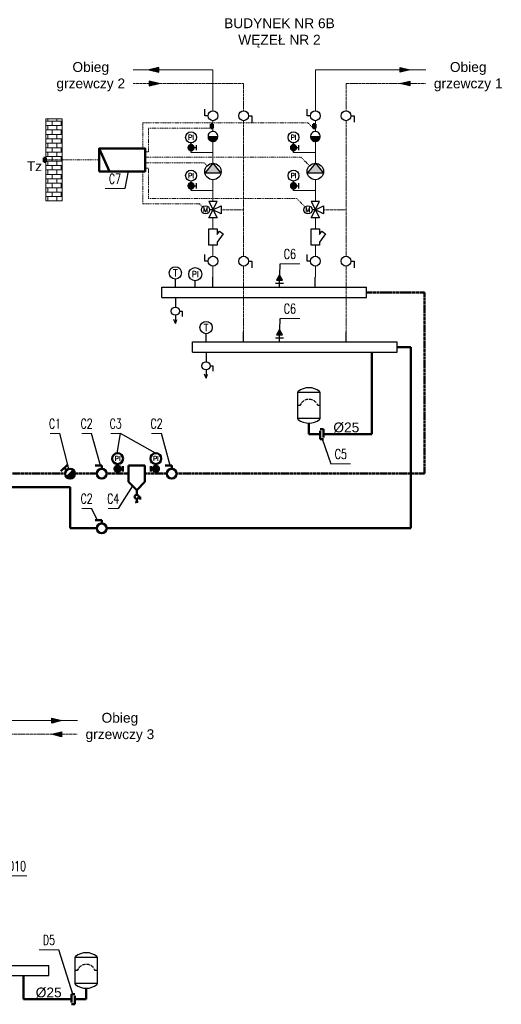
# Model space of a CAD drawing. Header units: centimetres. Extents: x -492 to 10898, y 46 to 4576.
# Tile 4 of 8: x 1263 to 2145, y 52 to 1853. Entities that reach past the tile are written whole.
import ezdxf
from ezdxf.enums import TextEntityAlignment as Align

# ---------------------------------------------------------------- set-up
doc = ezdxf.new("R2010")
doc.units = ezdxf.units.CM
doc.header["$LTSCALE"] = 3
doc.linetypes.add('DASHDOT', pattern=[1, 0.5, -0.25, 0, -0.25])
doc.linetypes.add('DASHED', pattern=[0.75, 0.5, -0.25])
for name, color, linetype, lineweight in [('2DH_DESC', 7, 'Continuous', 9), ('2DH_OBJ', 41, 'Continuous', 25), ('2DH_PLS', 252, 'Continuous', 25), ('2DH_PLS_bezp', 6, 'Continuous', 50), ('2DH_PLS_p', 170, 'DASHED', 50), ('2DH_PLS_sygn', 3, 'DASHDOT', 15), ('2DH_PLS_z', 240, 'Continuous', 50), ('_Opis', 7, 'Continuous', 5)]:
    doc.layers.add(name, color=color, linetype=linetype, lineweight=lineweight)
doc.styles.add('CP_ATTR', font='romans.shx')
doc.styles.get("Standard").update_dxf_attribs({"font": 'arial.ttf'})
doc.dimstyles.new('ISO-CP', dxfattribs={"dimtxt": 2.5, "dimasz": 2.5, "dimexe": 1.25, "dimexo": 0.625, "dimtad": 1, "dimtxsty": 'Standard', "dimcen": 2.5, "dimadec": 0, "dimazin": 0, "dimtfac": 1, "dimtmove": 0, "dimatfit": 3, "dimfxl": 1, "dimarcsym": 0})

# ---------------------------------------------------------------- blocks, each defined once
blk = doc.blocks.new('CPHS_873')
for p, q in [((0, 0.3), (0, 0.5)), ((0, 0.5), (0.4, 0.5))]:
    blk.add_line(p, q)
blk.add_circle((0, 0), 0.3)
at = {"linetype": 'ByBlock', "style": 'CP_ATTR', "flags": 9}
for tag, p in [('TEMPERATURE', (-0.091225, -0.018455)), ('CHARACTER', (-0.091225, -0.018386)), ('ORDER-NO', (-0.091225, -0.018646)), ('NAME', (-0.091225, -0.018268)), ('FLOW', (-0.091225, -0.018327)), ('NUMBER', (-0.091225, -0.018513)), ('PRODUCT-TYPE', (-0.091225, -0.018578)), ('OTHER', (-0.091035, -0.018268)), ('PN', (-0.091038, -0.018327)), ('PRODUCER', (-0.090947, -0.018327)), ('VOLTAGE', (-0.090856, -0.018517)), ('ARTICLE', (-0.09083, -0.018257)), ('WEIGHT', (-0.090799, -0.018389)), ('GROUP', (-0.090788, -0.018453)), ('POWER', (-0.090786, -0.018654)), ('DN', (-0.090641, -0.018588))]:
    blk.add_attdef(tag, text='', height=0.00005, dxfattribs=at).set_placement(p, align=Align.MIDDLE_LEFT)
blk = doc.blocks.new('CPHS_110')
for p, q in [((-0.5, 0.25), (0.5, -0.25)), ((0.5, 0.25), (-0.5, -0.25)), ((-0.5, -0.25), (-0.5, 0.25)), ((-0.25, -0.5), (0, 0)), ((0, 0), (0, 0.2)), ((0, 0), (0.25, -0.5)), ((0.5, -0.25), (0.5, 0.25)), ((0.25, -0.5), (-0.25, -0.5))]:
    blk.add_line(p, q)
blk.add_circle((0, 0.45), 0.25)
at = {"style": 'CP_ATTR', "flags": 12}
blk.add_attdef('M', text='', height=0.3, dxfattribs=at).set_placement((0, 0.45), align=Align.MIDDLE_CENTER)
at = {"linetype": 'ByBlock', "style": 'CP_ATTR', "flags": 9}
for tag, p in [('ARTICLE', (-0.01, -0.0102)), ('CHARACTER', (-0.01, -0.0103)), ('WEIGHT', (-0.01, -0.0104)), ('NAME', (-0.01, -0.01)), ('PRODUCER', (-0.01, -0.0101)), ('FLOW', (-0.01, -0.0105)), ('TEMPERATURE', (-0.00977, -0.0105)), ('GROUP', (-0.0097, -0.01)), ('VOLTAGE', (-0.00965, -0.0104)), ('DN', (-0.0094, -0.0103))]:
    blk.add_attdef(tag, text='', height=0.00005, dxfattribs=at).set_placement(p, align=Align.MIDDLE_LEFT)
for tag, p in [('PRODUCT-TYPE', (-0.009, -0.0101)), ('ORDER-NO', (-0.009, -0.0102)), ('NUMBER', (-0.009, -0.01)), ('POWER', (-0.009, -0.0104)), ('OTHER', (-0.009, -0.0105)), ('PN', (-0.009, -0.0103))]:
    blk.add_attdef(tag, text='', height=0.00005, dxfattribs=at).set_placement(p, align=Align.MIDDLE_RIGHT)
blk = doc.blocks.new('CPHS_030')
for p, q in [((0.5, 0), (-0.1, 0.489898)), ((-0.1, -0.489898), (-0.1, 0.489898)), ((0.5, 0), (-0.1, -0.489898))]:
    blk.add_line(p, q)
blk.add_circle((0, 0), 0.5)
blk.add_solid([(-0.1, -0.489898), (0.5, 0), (-0.1, 0.489898)])
at = {"linetype": 'ByBlock', "style": 'CP_ATTR', "flags": 9}
for tag, p in [('TEMPERATURE', (-0.091948, -0.018461)), ('CHARACTER', (-0.091948, -0.018392)), ('ORDER-NO', (-0.091948, -0.018653)), ('NAME', (-0.091948, -0.018275)), ('FLOW', (-0.091948, -0.018333)), ('NUMBER', (-0.091948, -0.01852)), ('PRODUCT-TYPE', (-0.091948, -0.018585)), ('OTHER', (-0.091758, -0.018275)), ('PN', (-0.091761, -0.018333)), ('PRODUCER', (-0.09167, -0.018333)), ('VOLTAGE', (-0.091579, -0.018523)), ('ARTICLE', (-0.091553, -0.018264)), ('WEIGHT', (-0.091522, -0.018395)), ('GROUP', (-0.091511, -0.01846)), ('POWER', (-0.09151, -0.018661)), ('DN', (-0.091365, -0.018594))]:
    blk.add_attdef(tag, text='', height=0.00005, dxfattribs=at).set_placement(p, align=Align.MIDDLE_LEFT)
blk = doc.blocks.new('CPHS_115')
blk.add_hatch(color=256).paths.add_polyline_path([(-0.039, 0.3), (-0.116, 0.28), (-0.184, 0.24), (-0.24, 0.184), (-0.28, 0.116), (-0.3, 0.039), (-0.3, -0.039), (-0.28, -0.116), (-0.24, -0.184), (-0.184, -0.24), (-0.116, -0.28), (-0.039, -0.3), (0, -0.3), (0, 0.3)])
blk.add_line((0, 0.3), (0, -0.3))
blk.add_lwpolyline([(-0.039, 0.3), (-0.116, 0.28), (-0.184, 0.24), (-0.24, 0.184), (-0.28, 0.116), (-0.3, 0.039), (-0.3, -0.039), (-0.28, -0.116), (-0.24, -0.184), (-0.184, -0.24), (-0.116, -0.28), (-0.039, -0.3), (0.039, -0.3), (0.116, -0.28), (0.184, -0.24), (0.24, -0.184), (0.28, -0.116), (0.3, -0.039), (0.3, 0.039), (0.28, 0.116), (0.24, 0.184), (0.184, 0.24), (0.116, 0.28), (0.039, 0.3)], close=True)
at = {"linetype": 'ByBlock', "style": 'CP_ATTR', "flags": 9}
for tag, p in [('NAME', (-0.092, -0.018)), ('GROUP', (-0.092, -0.018)), ('NUMBER', (-0.092, -0.019)), ('PRODUCER', (-0.092, -0.018)), ('ARTICLE', (-0.092, -0.018)), ('CHARACTER', (-0.092, -0.018)), ('PN', (-0.092, -0.018)), ('TEMPERATURE', (-0.092, -0.018)), ('FLOW', (-0.092, -0.018)), ('VOLTAGE', (-0.092, -0.019)), ('WEIGHT', (-0.092, -0.018)), ('OTHER', (-0.092, -0.018)), ('PRODUCT-TYPE', (-0.092, -0.019)), ('ORDER-NO', (-0.092, -0.019)), ('POWER', (-0.092, -0.019)), ('DN', (-0.091, -0.019))]:
    blk.add_attdef(tag, text='', height=0.00005, dxfattribs=at).set_placement(p, align=Align.MIDDLE_LEFT)
blk = doc.blocks.new('CPHS_055')
h = blk.add_hatch(color=256)
h.paths.add_polyline_path([(0.225, 0.367), (0.22, 0.4), (0.21, 0.432), (0.195, 0.463), (0.176, 0.491), (0.153, 0.515), (0.127, 0.536), (0.098, 0.553), (0.067, 0.566), (0.034, 0.573), (0, 0.576), (0, 0.124), (0.034, 0.127), (0.067, 0.134), (0.098, 0.147), (0.127, 0.164), (0.153, 0.185), (0.176, 0.209), (0.195, 0.237), (0.21, 0.268), (0.22, 0.3), (0.225, 0.333)])
h.paths.add_polyline_path([(0, 0.576), (-0.034, 0.573), (-0.067, 0.566), (-0.098, 0.553), (-0.127, 0.536), (-0.153, 0.515), (-0.176, 0.491), (-0.195, 0.463), (-0.21, 0.432), (-0.22, 0.4), (-0.225, 0.367), (-0.225, 0.333), (-0.22, 0.3), (-0.21, 0.268), (-0.195, 0.237), (-0.176, 0.209), (-0.153, 0.185), (-0.127, 0.164), (-0.098, 0.147), (-0.067, 0.134), (-0.034, 0.127), (0, 0.124)])
for p, q in [((0, 0), (0, 0.7)), ((0.225, 0.35), (0.375, 0.35)), ((0.375, 0.537), (0.375, 0.163))]:
    blk.add_line(p, q)
blk.add_lwpolyline([(0.225, 0.367), (0.22, 0.4), (0.21, 0.432), (0.195, 0.463), (0.176, 0.491), (0.153, 0.515), (0.127, 0.536), (0.098, 0.553), (0.067, 0.566), (0.034, 0.573), (0, 0.576), (-0.034, 0.573), (-0.067, 0.566), (-0.098, 0.553), (-0.127, 0.536), (-0.153, 0.515), (-0.176, 0.491), (-0.195, 0.463), (-0.21, 0.432), (-0.22, 0.4), (-0.225, 0.367), (-0.225, 0.333), (-0.22, 0.3), (-0.21, 0.268), (-0.195, 0.237), (-0.176, 0.209), (-0.153, 0.185), (-0.127, 0.164), (-0.098, 0.147), (-0.067, 0.134), (-0.034, 0.127), (0, 0.124), (0.034, 0.127), (0.067, 0.134), (0.098, 0.147), (0.127, 0.164), (0.153, 0.185), (0.176, 0.209), (0.195, 0.237), (0.21, 0.268), (0.22, 0.3), (0.225, 0.333)], close=True)
blk.add_circle((0, 1.1), 0.4)
at = {"style": 'CP_ATTR', "flags": 12}
blk.add_attdef('PI', text='', height=0.35, dxfattribs=at).set_placement((0, 1.1), align=Align.MIDDLE)
at = {"linetype": 'ByBlock', "style": 'CP_ATTR', "flags": 9}
for tag, p in [('NAME', (-0.092, -0.018)), ('GROUP', (-0.092, -0.018)), ('NUMBER', (-0.092, -0.019)), ('PRODUCER', (-0.092, -0.018)), ('ARTICLE', (-0.092, -0.018)), ('CHARACTER', (-0.092, -0.018)), ('PN', (-0.092, -0.018)), ('TEMPERATURE', (-0.092, -0.018)), ('FLOW', (-0.092, -0.018)), ('VOLTAGE', (-0.092, -0.019)), ('WEIGHT', (-0.092, -0.018)), ('OTHER', (-0.092, -0.018)), ('PRODUCT-TYPE', (-0.092, -0.019)), ('ORDER-NO', (-0.092, -0.019)), ('POWER', (-0.092, -0.019)), ('DN', (-0.091, -0.019))]:
    blk.add_attdef(tag, text='', height=0.00005, dxfattribs=at).set_placement(p, align=Align.MIDDLE_LEFT)
blk = doc.blocks.new('CPHS_046')
blk.add_line((0, 0), (0, 0.4))
blk.add_circle((0, 0.7), 0.3)
at = {"style": 'CP_ATTR', "flags": 12}
blk.add_attdef('T', text='', height=0.35, dxfattribs=at).set_placement((0, 0.7), align=Align.MIDDLE)
at = {"linetype": 'ByBlock', "style": 'CP_ATTR', "flags": 9}
for tag, p in [('TEMPERATURE', (-0.091948, -0.018461)), ('CHARACTER', (-0.091948, -0.018392)), ('ORDER-NO', (-0.091948, -0.018653)), ('NAME', (-0.091948, -0.018275)), ('FLOW', (-0.091948, -0.018333)), ('NUMBER', (-0.091948, -0.01852)), ('PRODUCT-TYPE', (-0.091948, -0.018585)), ('OTHER', (-0.091758, -0.018275)), ('PN', (-0.091761, -0.018333)), ('PRODUCER', (-0.09167, -0.018333)), ('VOLTAGE', (-0.091579, -0.018523)), ('ARTICLE', (-0.091553, -0.018264)), ('WEIGHT', (-0.091522, -0.018395)), ('GROUP', (-0.091511, -0.01846)), ('POWER', (-0.09151, -0.018661)), ('DN', (-0.091365, -0.018594))]:
    blk.add_attdef(tag, text='', height=0.00005, dxfattribs=at).set_placement(p, align=Align.MIDDLE_LEFT)
blk = doc.blocks.new('CPHS_N19')
for p, q in [((0, 0), (0, -0.7)), ((0, -1.3), (0, -1.9)), ((0.3, -1), (0.5, -1)), ((0.5, -1), (0.5, -1.4)), ((0, -1.9), (-0.11454, -1.614155)), ((0, -1.9), (0.11454, -1.614155))]:
    blk.add_line(p, q)
blk.add_circle((0, -1), 0.3)
at = {"style": 'CP_ATTR', "flags": 9}
for tag, p in [('TEMPERATURE', (-0.0019, 0.0013)), ('CHARACTER', (-0.0019, 0.0014)), ('ORDER-NO', (-0.0019, 0.001)), ('NAME', (-0.0019, 0.0016)), ('FLOW', (-0.0019, 0.0015)), ('NUMBER', (-0.0019, 0.0012)), ('PRODUCT-TYPE', (-0.0019, 0.0011)), ('OTHER', (-0.0016, 0.0016)), ('PN', (-0.0016, 0.0015))]:
    blk.add_attdef(tag, p, '', height=0.00005, dxfattribs=at)
for tag, p in [('PRODUCER', (-0.001, 0.0015)), ('VOLTAGE', (-0.001, 0.0012)), ('ARTICLE', (-0.001, 0.0016)), ('WEIGHT', (-0.001, 0.0014)), ('POWER', (-0.001, 0.001)), ('GROUP', (-0.001, 0.0013)), ('DN', (-0.001, 0.0011))]:
    blk.add_attdef(tag, text='', height=0.00005, dxfattribs=at).set_placement(p, align=Align.RIGHT)
blk = doc.blocks.new('CPHS_190')
for p, q in [((-0.5, -0.25), (-0.5, 0.25)), ((-0.5, 0.25), (0.5, 0.25)), ((0.5, 0.25), (0.5, -0.25)), ((-0.304574, -0.25), (-0.5, -0.25)), ((0.195406, -0.620581), (-0.304574, -0.25)), ((0.15, -0.25), (0.356586, -0.40312)), ((0.5, -0.25), (0.15, -0.25)), ((0.356586, -0.40312), (0.195406, -0.620581))]:
    blk.add_line(p, q)
at = {"linetype": 'ByBlock', "style": 'CP_ATTR', "flags": 9}
for tag, p in [('TEMPERATURE', (-0.091948, -0.018461)), ('CHARACTER', (-0.091948, -0.018392)), ('ORDER-NO', (-0.091948, -0.018653)), ('NAME', (-0.091948, -0.018275)), ('FLOW', (-0.091948, -0.018333)), ('NUMBER', (-0.091948, -0.01852)), ('PRODUCT-TYPE', (-0.091948, -0.018585)), ('OTHER', (-0.091758, -0.018275)), ('PN', (-0.091761, -0.018333)), ('PRODUCER', (-0.09167, -0.018333)), ('VOLTAGE', (-0.091579, -0.018523)), ('ARTICLE', (-0.091553, -0.018264)), ('WEIGHT', (-0.091522, -0.018395)), ('GROUP', (-0.091511, -0.01846)), ('POWER', (-0.09151, -0.018661)), ('DN', (-0.091365, -0.018594))]:
    blk.add_attdef(tag, text='', height=0.00005, dxfattribs=at).set_placement(p, align=Align.MIDDLE_LEFT)
blk = doc.blocks.new('Cphs_dis_01')
blk.add_line((0, 0), (0, 100))
blk = doc.blocks.new('CPHS_DS_01_5920pxr')
for p, q in [((0, 0), (0, 5)), ((0, 5), (100, 5)), ((100, 0), (100, 5)), ((0, 0), (100, 0))]:
    blk.add_line(p, q)
at = {"xscale": 0.125, "yscale": 0.05}
for p in [(25, 5), (75, 5)]:
    blk.add_blockref('Cphs_dis_01', p, dxfattribs=at)
at = {"linetype": 'ByBlock', "style": 'CP_ATTR', "flags": 9}
for tag in ['NAME', 'GROUP', 'PRODUCER', 'ARTICLE', 'CHARACTER', 'DN', 'TEMPERATURE', 'FLOW', 'VOLTAGE', 'WEIGHT']:
    blk.add_attdef(tag, text='', height=0.00005, dxfattribs=at).set_placement((0, 0), align=Align.MIDDLE_LEFT)
for tag in ['NUMBER', 'PRODUCT-TYPE', 'ORDER-NO', 'PN', 'POWER', 'OTHER']:
    blk.add_attdef(tag, text='', height=0.00005, dxfattribs=at).set_placement((0, 0), align=Align.MIDDLE_RIGHT)
blk = doc.blocks.new('CPHS_186')
blk.add_hatch(color=256).paths.add_polyline_path([(0.3, 0), (-0.3, 0.15), (-0.3, -0.15)])
for p, q in [((-0.3, 0.15), (0.3, 0)), ((-0.3, -0.15), (-0.3, 0.15)), ((0.3, 0), (-0.3, -0.15))]:
    blk.add_line(p, q)
at = {"linetype": 'ByBlock', "style": 'CP_ATTR', "flags": 9}
for tag, height, p in [('VAL', 0.025, (-0.093997, 0.034416)), ('TEMPERATURE', 0.00005, (-0.091948, -0.018461)), ('CHARACTER', 0.00005, (-0.091948, -0.018392)), ('ORDER-NO', 0.00005, (-0.091948, -0.018653)), ('NAME', 0.00005, (-0.091948, -0.018275)), ('FLOW', 0.00005, (-0.091948, -0.018333)), ('NUMBER', 0.00005, (-0.091948, -0.01852)), ('PRODUCT-TYPE', 0.00005, (-0.091948, -0.018585)), ('OTHER', 0.00005, (-0.091758, -0.018275)), ('PN', 0.00005, (-0.091761, -0.018333)), ('PRODUCER', 0.00005, (-0.09167, -0.018333)), ('VOLTAGE', 0.00005, (-0.091579, -0.018523)), ('ARTICLE', 0.00005, (-0.091553, -0.018264)), ('WEIGHT', 0.00005, (-0.091522, -0.018395)), ('GROUP', 0.00005, (-0.091511, -0.01846)), ('POWER', 0.00005, (-0.09151, -0.018661)), ('DN', 0.00005, (-0.091365, -0.018594))]:
    blk.add_attdef(tag, text='', height=height, dxfattribs=at).set_placement(p, align=Align.MIDDLE_LEFT)
blk = doc.blocks.new('CPHS_121')
for p, q in [((0, 0.6), (-0.15, 0.35)), ((0.15, 0.35), (0, 0.6)), ((-0.2, 0.2), (0.2, 0.2)), ((-0.15, 0.35), (0.15, 0.35)), ((0, 0), (0, 0.35))]:
    blk.add_line(p, q)
blk.add_solid([(-0.15, 0.35), (0, 0.6), (0.15, 0.35)])
at = {"linetype": 'ByBlock', "style": 'CP_ATTR', "flags": 9}
for tag, p in [('TEMPERATURE', (-0.091948, -0.018461)), ('CHARACTER', (-0.091948, -0.018392)), ('ORDER-NO', (-0.091948, -0.018653)), ('NAME', (-0.091948, -0.018275)), ('FLOW', (-0.091948, -0.018333)), ('NUMBER', (-0.091948, -0.01852)), ('PRODUCT-TYPE', (-0.091948, -0.018585)), ('OTHER', (-0.091758, -0.018275)), ('PN', (-0.091761, -0.018333)), ('PRODUCER', (-0.09167, -0.018333)), ('VOLTAGE', (-0.091579, -0.018523)), ('ARTICLE', (-0.091553, -0.018264)), ('WEIGHT', (-0.091522, -0.018395)), ('GROUP', (-0.091511, -0.01846)), ('POWER', (-0.09151, -0.018661)), ('DN', (-0.091365, -0.018594))]:
    blk.add_attdef(tag, text='', height=0.00005, dxfattribs=at).set_placement(p, align=Align.MIDDLE_LEFT)
blk = doc.blocks.new('CPHS_DSD04L_NUM_5ytscwx')
blk.add_line((-1, 0), (1, 0))
at = {"linetype": 'ByBlock', "style": 'CP_ATTR', "width": 0.7, "flags": 12}
for tag, p in [('NUMBER', (0, 1)), ('DESCRIPTION1', (0, -0.8)), ('DESCRIPTION2', (0, -2.4))]:
    blk.add_attdef(tag, text='', height=1, dxfattribs=at).set_placement(p, align=Align.MIDDLE)
at = {"linetype": 'ByBlock', "style": 'CP_ATTR', "flags": 9}
blk.add_attdef('VAL', text='', height=0.0002, dxfattribs=at).set_placement((-0.07, -0.07), align=Align.MIDDLE_LEFT)
blk = doc.blocks.new('CPHS_DS_01_as5v9x')
for p, q in [((0, 0), (0, 5)), ((0, 5), (150, 5)), ((150, 0), (150, 5)), ((0, 0), (150, 0))]:
    blk.add_line(p, q)
at = {"xscale": 0.125, "yscale": 0.05}
for p in [(25, 5), (75, 5), (125, 5)]:
    blk.add_blockref('Cphs_dis_01', p, dxfattribs=at)
at = {"linetype": 'ByBlock', "style": 'CP_ATTR', "flags": 9}
for tag in ['NAME', 'GROUP', 'PRODUCER', 'ARTICLE', 'CHARACTER', 'DN', 'TEMPERATURE', 'FLOW', 'VOLTAGE', 'WEIGHT']:
    blk.add_attdef(tag, text='', height=0.00005, dxfattribs=at).set_placement((0, 0), align=Align.MIDDLE_LEFT)
for tag in ['NUMBER', 'PRODUCT-TYPE', 'ORDER-NO', 'PN', 'POWER', 'OTHER']:
    blk.add_attdef(tag, text='', height=0.00005, dxfattribs=at).set_placement((0, 0), align=Align.MIDDLE_RIGHT)
blk = doc.blocks.new('CPHS_136')
for p, q in [((-0.8, 0.323016), (-0.8, 2.276984)), ((0.8, 2.25), (-0.8, 2.25)), ((0.8, 2.276984), (0.8, 0.323016)), ((-0.65, 1.3), (-0.8, 1.3)), ((0.8, 1.3), (0.65, 1.3)), ((0.8, 0.35), (-0.8, 0.35))]:
    blk.add_line(p, q)
for centre, radius, start, end in [((-0.75, 2.276984), 0.05, 130.005201, 180), ((0, 1.383333), 1.216667, 49.994799, 130.005201), ((0.75, 2.276984), 0.05, 0, 49.994799), ((0, 1.05), 0.696419, 145.17035, 158.962489), ((0, 1.05), 0.696419, 119.955375, 140.069773), ((0, 1.05), 0.696419, 93.316771, 114.692805), ((0, 1.05), 0.696419, 65.515136, 87.70212), ((0, 1.05), 0.696419, 38.3712, 59.978917), ((0, 1.05), 0.696419, 21.037511, 32.769187), ((-0.75, 0.323016), 0.05, 180, 229.994799), ((0, 1.216667), 1.216667, 229.994799, 310.005201), ((0.75, 0.323016), 0.05, 310.005201, 0)]:
    blk.add_arc(centre, radius, start, end)
at = {"linetype": 'ByBlock', "style": 'CP_ATTR', "flags": 9}
for tag, p in [('TEMPERATURE', (-0.091948, -0.018461)), ('CHARACTER', (-0.091948, -0.018392)), ('ORDER-NO', (-0.091948, -0.018653)), ('NAME', (-0.091948, -0.018275)), ('FLOW', (-0.091948, -0.018333)), ('NUMBER', (-0.091948, -0.01852)), ('PRODUCT-TYPE', (-0.091948, -0.018585)), ('OTHER', (-0.091758, -0.018275)), ('PN', (-0.091761, -0.018333)), ('PRODUCER', (-0.09167, -0.018333)), ('VOLTAGE', (-0.091579, -0.018523)), ('ARTICLE', (-0.091553, -0.018264)), ('WEIGHT', (-0.091522, -0.018395)), ('GROUP', (-0.091511, -0.01846)), ('POWER', (-0.09151, -0.018661)), ('DN', (-0.091365, -0.018594))]:
    blk.add_attdef(tag, text='', height=0.00005, dxfattribs=at).set_placement(p, align=Align.MIDDLE_LEFT)
blk = doc.blocks.new('CPHS_DSD04L_NUM_569au3r')
blk.add_line((-0.5, 0), (0.5, 0))
at = {"linetype": 'ByBlock', "style": 'CP_ATTR', "width": 0.7, "flags": 12}
for tag, p in [('NUMBER', (0, 1)), ('DESCRIPTION1', (0, -0.8)), ('DESCRIPTION2', (0, -2.4))]:
    blk.add_attdef(tag, text='', height=1, dxfattribs=at).set_placement(p, align=Align.MIDDLE)
at = {"linetype": 'ByBlock', "style": 'CP_ATTR', "flags": 9}
blk.add_attdef('VAL', text='', height=0.0002, dxfattribs=at).set_placement((-0.04, -0.07), align=Align.MIDDLE_LEFT)
blk = doc.blocks.new('CPHS_048')
blk.add_line((0, 0), (0, 0.4))
blk.add_circle((0, 0.8), 0.4)
at = {"style": 'CP_ATTR', "flags": 12}
blk.add_attdef('PI', text='', height=0.35, dxfattribs=at).set_placement((0, 0.8), align=Align.MIDDLE)
at = {"linetype": 'ByBlock', "style": 'CP_ATTR', "flags": 9}
for tag, p in [('TEMPERATURE', (-0.091948, -0.018461)), ('CHARACTER', (-0.091948, -0.018392)), ('ORDER-NO', (-0.091948, -0.018653)), ('NAME', (-0.091948, -0.018275)), ('FLOW', (-0.091948, -0.018333)), ('NUMBER', (-0.091948, -0.01852)), ('PRODUCT-TYPE', (-0.091948, -0.018585)), ('OTHER', (-0.091758, -0.018275)), ('PN', (-0.091761, -0.018333)), ('PRODUCER', (-0.09167, -0.018333)), ('VOLTAGE', (-0.091579, -0.018523)), ('ARTICLE', (-0.091553, -0.018264)), ('WEIGHT', (-0.091522, -0.018395)), ('GROUP', (-0.091511, -0.01846)), ('POWER', (-0.09151, -0.018661)), ('DN', (-0.091365, -0.018594))]:
    blk.add_attdef(tag, text='', height=0.00005, dxfattribs=at).set_placement(p, align=Align.MIDDLE_LEFT)

msp = doc.modelspace()

# ---------------------------------------------------------------- hatches: boundary and pattern name
at = {"lineweight": 50}
h = msp.add_hatch(color=256, dxfattribs=at)
h.dxf.hatch_style = 1
h.paths.add_polyline_path([(1349.1, 1016.6), (1361.8, 1029.3, -1)])
h = msp.add_hatch(color=256, dxfattribs=at)
h.paths.add_polyline_path([(1448.1, 1032.1), (1447.9, 1032.9), (1447.7, 1033.7), (1447.3, 1034.5), (1446.8, 1035.2), (1446.3, 1035.8), (1445.6, 1036.3), (1444.9, 1036.7), (1444.1, 1037.1), (1443.3, 1037.2), (1442.4, 1037.3), (1442.4, 1026), (1443.3, 1026.1), (1444.1, 1026.3), (1444.9, 1026.6), (1445.6, 1027), (1446.3, 1027.5), (1446.8, 1028.1), (1447.3, 1028.8), (1447.7, 1029.6), (1447.9, 1030.4), (1448.1, 1031.2)])
h.paths.add_polyline_path([(1442.4, 1037.3), (1441.6, 1037.2), (1440.8, 1037.1), (1440, 1036.7), (1439.3, 1036.3), (1438.6, 1035.8), (1438, 1035.2), (1437.5, 1034.5), (1437.2, 1033.7), (1436.9, 1032.9), (1436.8, 1032.1), (1436.8, 1031.2), (1436.9, 1030.4), (1437.2, 1029.6), (1437.5, 1028.8), (1438, 1028.1), (1438.6, 1027.5), (1439.3, 1027), (1440, 1026.6), (1440.8, 1026.3), (1441.6, 1026.1), (1442.4, 1026)])
h = msp.add_hatch(color=256, dxfattribs=at)
h.paths.add_polyline_path([(1506.8, 1032.1), (1506.9, 1032.9), (1507.2, 1033.7), (1507.5, 1034.5), (1508, 1035.2), (1508.6, 1035.8), (1509.3, 1036.3), (1510, 1036.7), (1510.8, 1037.1), (1511.6, 1037.2), (1512.4, 1037.3), (1512.4, 1026), (1511.6, 1026.1), (1510.8, 1026.3), (1510, 1026.6), (1509.3, 1027), (1508.6, 1027.5), (1508, 1028.1), (1507.5, 1028.8), (1507.2, 1029.6), (1506.9, 1030.4), (1506.8, 1031.2)])
h.paths.add_polyline_path([(1512.4, 1037.3), (1513.3, 1037.2), (1514.1, 1037.1), (1514.9, 1036.7), (1515.6, 1036.3), (1516.3, 1035.8), (1516.8, 1035.2), (1517.3, 1034.5), (1517.7, 1033.7), (1517.9, 1032.9), (1518.1, 1032.1), (1518.1, 1031.2), (1517.9, 1030.4), (1517.7, 1029.6), (1517.3, 1028.8), (1516.8, 1028.1), (1516.3, 1027.5), (1515.6, 1027), (1514.9, 1026.6), (1514.1, 1026.3), (1513.3, 1026.1), (1512.4, 1026)])
at = {"layer": '_Opis', "lineweight": 5}
h = msp.add_hatch(dxfattribs=at)
h.set_pattern_fill('AR-B816', color=256, scale=0.04)
h.set_pattern_definition([(0, (-41674.2506, -925.003), (0, 8.128), []), (90, (-41674.2506, -925.003), (-8.128, 8.128), [8.128, -8.128])])
h.paths.add_polyline_path([(1311.2, 1521.8), (1341.2, 1521.8), (1341.2, 1671.8), (1311.2, 1671.8)])

# ---------------------------------------------------------------- linework, layer by layer
at = {"lineweight": 50}
for p, q in [((1613.1, 1654.8), (1613.1, 1662.3)), ((1616.9, 1662.3), (1613.1, 1662.3)), ((1616.9, 1654.8), (1616.9, 1662.3)), ((1800.6, 1654.8), (1800.6, 1662.3)), ((1804.4, 1662.3), (1800.6, 1662.3)), ((1804.4, 1654.8), (1804.4, 1662.3)), ((1616.9, 1654.8), (1613.1, 1654.8)), ((1804.4, 1654.8), (1800.6, 1654.8)), ((1427.4, 1575.8), (1408.7, 1617.8)), ((1307.5, 1593.1), (1307.5, 1600.6)), ((1311.2, 1600.6), (1307.5, 1600.6)), ((1311.2, 1593.1), (1307.5, 1593.1)), ((1311.2, 1593.1), (1311.2, 1600.6)), ((1819.5, 1104.4), (1813.3, 1104.4)), ((1813.3, 1101.3), (1813.3, 1085.7)), ((1819.5, 1088.8), (1819.5, 1104.4)), ((1813.3, 1085.7), (1819.5, 1085.7)), ((1338.5, 1027.2), (1351.2, 1039.9)), ((1349.1, 1029.3), (1344.8, 1033.5)), ((1349.1, 1016.6), (1361.8, 1029.3)), ((1413.4, 1037.9), (1401.4, 1037.9)), ((1413.4, 1031.9), (1413.4, 1037.9)), ((1442.4, 1022.9), (1442.4, 1040.4)), ((1448.1, 1031.7), (1451.8, 1031.7)), ((1451.8, 1036.4), (1451.8, 1027)), ((1462.4, 1037.9), (1462.4, 1007.9)), ((1462.4, 1037.9), (1492.4, 1037.9)), ((1492.4, 1007.9), (1492.4, 1037.9)), ((1503.1, 1036.4), (1503.1, 1027)), ((1506.8, 1031.7), (1503.1, 1031.7)), ((1512.4, 1022.9), (1512.4, 1040.4)), ((1541.4, 1037.9), (1529.4, 1037.9)), ((1541.4, 1031.9), (1541.4, 1037.9)), ((1462.4, 1007.9), (1477.4, 992.9)), ((1492.4, 1007.9), (1477.4, 992.9)), ((1477.4, 992.9), (1477.4, 984.2)), ((1477.4, 969.2), (1476, 972.7)), ((1477.4, 976.7), (1477.4, 969.2)), ((1477.4, 969.2), (1478.9, 972.7)), ((1481.2, 980.4), (1483.7, 980.4)), ((1483.7, 980.4), (1483.7, 975.4)), ((1413.4, 937.9), (1401.4, 937.9)), ((1413.4, 931.9), (1413.4, 937.9)), ((1357.9, 55.2), (1357.9, 70.8)), ((1357.9, 70.8), (1364.1, 70.8)), ((1364.1, 67.7), (1364.1, 52)), ((1364.1, 52), (1357.9, 52))]:
    msp.add_line(p, q, dxfattribs=at)
for points in [[(1408.7, 1575.8), (1492.7, 1575.8), (1492.7, 1617.8), (1408.7, 1617.8)], [(1448.1, 1032.1), (1447.9, 1032.9), (1447.7, 1033.7), (1447.3, 1034.5), (1446.8, 1035.2), (1446.3, 1035.8), (1445.6, 1036.3), (1444.9, 1036.7), (1444.1, 1037.1), (1443.3, 1037.2), (1442.4, 1037.3), (1441.6, 1037.2), (1440.8, 1037.1), (1440, 1036.7), (1439.3, 1036.3), (1438.6, 1035.8), (1438, 1035.2), (1437.5, 1034.5), (1437.2, 1033.7), (1436.9, 1032.9), (1436.8, 1032.1), (1436.8, 1031.2), (1436.9, 1030.4), (1437.2, 1029.6), (1437.5, 1028.8), (1438, 1028.1), (1438.6, 1027.5), (1439.3, 1027), (1440, 1026.6), (1440.8, 1026.3), (1441.6, 1026.1), (1442.4, 1026), (1443.3, 1026.1), (1444.1, 1026.3), (1444.9, 1026.6), (1445.6, 1027), (1446.3, 1027.5), (1446.8, 1028.1), (1447.3, 1028.8), (1447.7, 1029.6), (1447.9, 1030.4), (1448.1, 1031.2)], [(1506.8, 1032.1), (1506.9, 1032.9), (1507.2, 1033.7), (1507.5, 1034.5), (1508, 1035.2), (1508.6, 1035.8), (1509.3, 1036.3), (1510, 1036.7), (1510.8, 1037.1), (1511.6, 1037.2), (1512.4, 1037.3), (1513.3, 1037.2), (1514.1, 1037.1), (1514.9, 1036.7), (1515.6, 1036.3), (1516.3, 1035.8), (1516.8, 1035.2), (1517.3, 1034.5), (1517.7, 1033.7), (1517.9, 1032.9), (1518.1, 1032.1), (1518.1, 1031.2), (1517.9, 1030.4), (1517.7, 1029.6), (1517.3, 1028.8), (1516.8, 1028.1), (1516.3, 1027.5), (1515.6, 1027), (1514.9, 1026.6), (1514.1, 1026.3), (1513.3, 1026.1), (1512.4, 1026), (1511.6, 1026.1), (1510.8, 1026.3), (1510, 1026.6), (1509.3, 1027), (1508.6, 1027.5), (1508, 1028.1), (1507.5, 1028.8), (1507.2, 1029.6), (1506.9, 1030.4), (1506.8, 1031.2)]]:
    msp.add_lwpolyline(points, close=True, dxfattribs=at)
for centre, radius in [((1442.4, 1050.4), 10), ((1512.4, 1050.4), 10), ((1355.4, 1022.9), 9), ((1413.4, 1022.9), 9), ((1541.4, 1022.9), 9), ((1477.4, 980.4), 3.75), ((1413.4, 922.9), 9)]:
    msp.add_circle(centre, radius, dxfattribs=at)
at = {"layer": '2DH_OBJ', "lineweight": 5}
for p, q in [((1576.9, 1610.6), (1616.9, 1610.6)), ((1764.4, 1610.6), (1804.4, 1610.6)), ((1576.9, 1540.6), (1616.9, 1540.6)), ((1764.4, 1540.6), (1804.4, 1540.6))]:
    msp.add_line(p, q, dxfattribs=at)
at = {"layer": '2DH_PLS_bezp', "lineweight": 50}
for p, q in [((1907.5, 1095.1), (1907.5, 1245.1)), ((1792.5, 1095.1), (1792.5, 1115.1)), ((1813.3, 1095.1), (1792.5, 1095.1)), ((1907.5, 1095.1), (1819.5, 1095.1)), ((1269.9, 61.4), (1269.9, 104.5)), ((1384.9, 61.4), (1384.9, 81.4)), ((1269.9, 61.4), (1357.9, 61.4)), ((1364.1, 61.4), (1384.9, 61.4))]:
    msp.add_line(p, q, dxfattribs=at)
at = {"layer": '2DH_PLS_p', "lineweight": 5}
for p, q in [((1471, 1736.6), (1673.1, 1736.6)), ((1673.1, 1736.6), (1673.1, 1686.6)), ((1860.6, 1736.6), (1860.6, 1686.6)), ((1860.6, 1736.6), (2006.5, 1736.6)), ((1673.1, 1668.6), (1673.1, 1420.6)), ((1860.6, 1668.6), (1860.6, 1420.6)), ((1631.9, 1505.6), (1673.1, 1505.6)), ((1819.4, 1505.6), (1860.6, 1505.6)), ((1673.1, 1402.6), (1673.1, 1282.6)), ((1860.6, 1402.6), (1860.6, 1282.6)), ((1223, 546), (1368.9, 546))]:
    msp.add_line(p, q, dxfattribs=at)
at = {"layer": '2DH_PLS_p', "lineweight": 50}
for p, q in [((1898.1, 1354.4), (2004.4, 1354.4)), ((2004.4, 1354.4), (2004.4, 1022.9)), ((1166.6, 1022.9), (1346.4, 1022.9)), ((1364.4, 1022.9), (1404.4, 1022.9)), ((1462.4, 1022.9), (1422.4, 1022.9)), ((1492.4, 1022.9), (1532.4, 1022.9)), ((1550.4, 1022.9), (2004.4, 1022.9))]:
    msp.add_line(p, q, dxfattribs=at)
at = {"layer": '2DH_PLS_sygn', "lineweight": 5}
for p, q in [((1488.7, 1664.8), (1790.6, 1664.8)), ((1488.7, 1617.8), (1488.7, 1664.8)), ((1790.6, 1664.8), (1800.6, 1654.8)), ((1498.7, 1654.8), (1613.1, 1654.8)), ((1498.7, 1611.8), (1498.7, 1654.8)), ((1492.7, 1611.8), (1498.7, 1611.8)), ((1311.2, 1596.8), (1408.7, 1596.8)), ((1492.7, 1601.8), (1778.1, 1601.8)), ((1492.7, 1591.8), (1600.6, 1591.8)), ((1600.6, 1591.8), (1606.3, 1586.2)), ((1778.1, 1601.8), (1793.8, 1586.2)), ((1488.7, 1516.5), (1488.7, 1575.8)), ((1492.7, 1581.8), (1498.7, 1581.8)), ((1498.7, 1526.5), (1498.7, 1581.8)), ((1488.7, 1516.5), (1592.4, 1516.5)), ((1498.7, 1526.5), (1769.9, 1526.5)), ((1592.4, 1516.5), (1598.1, 1510.9)), ((1769.9, 1526.5), (1785.6, 1510.9))]:
    msp.add_line(p, q, dxfattribs=at)
at = {"layer": '2DH_PLS_z', "lineweight": 5}
for p, q in [((1471, 1761.6), (1616.9, 1761.6)), ((1616.9, 1686.6), (1616.9, 1761.6)), ((1804.4, 1686.6), (1804.4, 1761.6)), ((1804.4, 1761.6), (2006.5, 1761.6)), ((1616.9, 1648.6), (1616.9, 1668.6)), ((1804.4, 1648.6), (1804.4, 1668.6)), ((1616.9, 1590.6), (1616.9, 1630.6)), ((1804.4, 1590.6), (1804.4, 1630.6)), ((1616.9, 1520.6), (1616.9, 1560.6)), ((1804.4, 1520.6), (1804.4, 1560.6)), ((1616.9, 1490.6), (1616.9, 1470.6)), ((1804.4, 1490.6), (1804.4, 1470.6)), ((1616.9, 1420.6), (1616.9, 1440.6)), ((1804.4, 1420.6), (1804.4, 1440.6)), ((1616.9, 1382.6), (1616.9, 1402.6)), ((1804.4, 1382.6), (1804.4, 1402.6)), ((1166.8, 571), (1368.9, 571))]:
    msp.add_line(p, q, dxfattribs=at)
at = {"layer": '2DH_PLS_z', "lineweight": 50}
for p, q in [((1954.4, 1254.4), (1979.4, 1254.4)), ((1979.4, 1254.4), (1979.4, 922.9)), ((1166.6, 997.9), (1355.4, 997.9)), ((1355.4, 997.9), (1355.4, 922.9)), ((1355.4, 922.9), (1404.4, 922.9)), ((1422.4, 922.9), (1979.4, 922.9))]:
    msp.add_line(p, q, dxfattribs=at)
at = {"layer": '_Opis', "lineweight": 5}
msp.add_lwpolyline([(1311.2, 1671.8), (1311.2, 1521.8), (1341.2, 1521.8), (1341.2, 1671.8)], close=True, dxfattribs=at)

# ---------------------------------------------------------------- block references
at = {"layer": '2DH_DESC', "lineweight": 5, "xscale": 18, "yscale": 18, "zscale": 18}
for name, p, values in [('CPHS_DSD04L_NUM_5ytscwx', (1437.5, 1544.3), {'NUMBER': 'C7'}), ('CPHS_DSD04L_NUM_5ytscwx', (1757.7, 1406.7), {'NUMBER': 'C6'}), ('CPHS_DSD04L_NUM_5ytscwx', (1757.7, 1306.7), {'NUMBER': 'C6'}), ('CPHS_DSD04L_NUM_569au3r', (1327.7, 1096.4), {'NUMBER': 'C1'}), ('CPHS_DSD04L_NUM_569au3r', (1385.7, 1096.4), {'NUMBER': 'C2'}), ('CPHS_DSD04L_NUM_569au3r', (1438.8, 1096.4), {'NUMBER': 'C3'}), ('CPHS_DSD04L_NUM_569au3r', (1438.8, 1096.4), {'NUMBER': 'C3'}), ('CPHS_DSD04L_NUM_569au3r', (1513.7, 1096.4), {'NUMBER': 'C2'}), ('CPHS_DSD04L_NUM_569au3r', (1385.7, 959.2), {'NUMBER': 'C2'}), ('CPHS_DSD04L_NUM_569au3r', (1434.4, 959.2), {'NUMBER': 'C4'}), ('CPHS_DSD04L_NUM_5ytscwx', (1258.3, 286.9), {'NUMBER': 'D10'}), ('CPHS_DSD04L_NUM_5ytscwx', (1316.8, 151.7), {'NUMBER': 'D5'})]:
    msp.add_blockref(name, p, dxfattribs=at).add_auto_attribs(values)
at = {"layer": '2DH_DESC', "lineweight": 5}
ref = msp.add_blockref('CPHS_DSD04L_NUM_5ytscwx', (1851, 1040.7), dxfattribs=dict(at, xscale=-18, yscale=18, zscale=18))
ref.add_attrib('NUMBER', 'C5', dxfattribs={"layer": '0', "linetype": 'ByBlock', "height": 18, "style": 'CP_ATTR', "width": 0.7, "flags": 12}).set_placement((1851, 1058.7), align=Align.MIDDLE)
at = {"layer": '2DH_OBJ', "lineweight": 5, "xscale": 30, "yscale": 30, "zscale": 30}
for name, p, rotation in [('CPHS_873', (1616.9, 1677.6), 90), ('CPHS_873', (1673.1, 1677.6), 270), ('CPHS_873', (1804.4, 1677.6), 90), ('CPHS_873', (1860.6, 1677.6), 270), ('CPHS_115', (1616.9, 1639.6), 90), ('CPHS_115', (1804.4, 1639.6), 90), ('CPHS_030', (1616.9, 1575.6), 90), ('CPHS_030', (1804.4, 1575.6), 90), ('CPHS_190', (1616.9, 1455.6), 89.99999999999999), ('CPHS_190', (1804.4, 1455.6), 89.99999999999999), ('CPHS_873', (1616.9, 1411.6), 90), ('CPHS_873', (1804.4, 1411.6), 90), ('CPHS_873', (1673.1, 1411.6), 270), ('CPHS_873', (1860.6, 1411.6), 270)]:
    msp.add_blockref(name, p, dxfattribs=dict(at, rotation=rotation))
at = {"layer": '2DH_OBJ', "lineweight": 5}
for name, p, xscale, yscale, zscale, values in [('CPHS_055', (1576.9, 1610.6), 25, 25, 25, {'PI': 'PI'}), ('CPHS_055', (1764.4, 1610.6), 25, 25, 25, {'PI': 'PI'}), ('CPHS_055', (1576.9, 1540.6), 25, 25, 25, {'PI': 'PI'}), ('CPHS_055', (1764.4, 1540.6), 25, 25, 25, {'PI': 'PI'}), ('CPHS_046', (1548.1, 1363.8), 37.5, 37.5, 37.5, {'T': 'T'}), ('CPHS_048', (1584.6, 1363.8), 30, 30, 30, {'PI': 'PI'}), ('CPHS_046', (1604.4, 1263.8), 37.5, 37.5, 37.5, {'T': 'T'})]:
    msp.add_blockref(name, p, dxfattribs=dict(at, xscale=xscale, yscale=yscale, zscale=zscale)).add_auto_attribs(values)
ref = msp.add_blockref('CPHS_110', (1616.9, 1505.6), dxfattribs=dict(at, xscale=30, yscale=30, zscale=30, rotation=90))
ref.add_attrib('M', 'M', dxfattribs={"layer": '0', "height": 9, "style": 'CP_ATTR', "flags": 12}).set_placement((1603.4, 1505.6), align=Align.MIDDLE_CENTER)
ref = msp.add_blockref('CPHS_110', (1804.4, 1505.6), dxfattribs=dict(at, xscale=30, yscale=30, zscale=30, rotation=90))
ref.add_attrib('M', 'M', dxfattribs={"layer": '0', "height": 9, "style": 'CP_ATTR', "flags": 12}).set_placement((1790.9, 1505.6), align=Align.MIDDLE_CENTER)
for name, p, xscale, yscale, zscale in [('CPHS_DS_01_5920pxr', (1523.1, 1345.1), 3.75, 3.75, 3.75), ('CPHS_121', (1738.7, 1363.8), 37.5, 37.5, 37.5), ('CPHS_N19', (1548.1, 1345.1), 25, 25, 25), ('CPHS_DS_01_5920pxr', (1579.4, 1245.1), 3.75, 3.75, 3.75), ('CPHS_121', (1738.7, 1263.8), 37.5, 37.5, 37.5), ('CPHS_N19', (1604.4, 1245.1), 25, 25, 25), ('CPHS_136', (1384.9, 81.4), 25, 25, 25), ('CPHS_DS_01_as5v9x', (754.3, 104.5), 3.75, 3.75, 3.75)]:
    msp.add_blockref(name, p, dxfattribs=dict(at, xscale=xscale, yscale=yscale, zscale=zscale))
at = {"layer": '2DH_OBJ', "lineweight": 9, "xscale": 25, "yscale": 25, "zscale": 25}
msp.add_blockref('CPHS_136', (1792.5, 1115.1), dxfattribs=at)
at = {"layer": '2DH_PLS', "lineweight": 5, "yscale": 30, "zscale": 30}
for p, xscale in [((1509, 1761.6), -29.99999999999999), ((1968.5, 1761.6), 30), ((1330.8, 571), 30)]:
    msp.add_blockref('CPHS_186', p, dxfattribs=dict(at, xscale=xscale))
at = {"layer": '2DH_PLS', "lineweight": 5, "yscale": 30, "zscale": 30, "rotation": 180}
for p, xscale in [((1509, 1736.6), -29.99999999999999), ((1968.5, 1736.6), 30), ((1330.8, 546), 30)]:
    msp.add_blockref('CPHS_186', p, dxfattribs=dict(at, xscale=xscale))

# ---------------------------------------------------------------- texts
at = {"lineweight": 50, "style": 'CP_ATTR', "flags": 12}
for p in [(1442.4, 1050.4), (1512.4, 1050.4)]:
    msp.add_attdef('PI', text='PI', height=8.75, dxfattribs=at).set_placement(p, align=Align.MIDDLE)
at = {"layer": '_Opis', "lineweight": 5, "char_height": 18, "attachment_point": 5}
for s, insert, width in [('\\pxqc;BUDYNEK NR 6B\\PWĘZEŁ NR 2', (1738.7, 1829.1), 200.584), ('\\pxqc;Obieg^Jgrzewczy 2', (1393.3, 1749.1), 150), ('\\pxqc;Obieg^Jgrzewczy 1', (2084.2, 1749.1), 150), ('\\pxqc;Tz', (1290.3, 1585.3), 150), ('\\pxqc;%%C25', (1861.1, 1107.1), 150), ('\\pxqc;Obieg^Jgrzewczy 3', (1446.6, 558.5), 150), ('\\pxqc;%%C25', (1316.3, 73.4), 150)]:
    msp.add_mtext(s, dxfattribs=dict(at, insert=insert, width=width))

# ---------------------------------------------------------------- leaders
at = {"layer": '2DH_DESC', "lineweight": 5}
for points in [[(1461.6, 1576.5), (1455.5, 1544.3)], [(1739.2, 1386), (1739.7, 1406.7)], [(1739.2, 1286), (1739.7, 1306.7)], [(1353.2, 1031.6), (1336.7, 1096.4)], [(1410.9, 1038), (1394.7, 1096.4)], [(1441.5, 1060.5), (1447.8, 1096.4)], [(1511.5, 1060.5), (1447.8, 1096.4)], [(1538.9, 1038), (1522.7, 1096.4)], [(1816.7, 1086.6), (1833, 1040.7)], [(1469.9, 1000.4), (1443.4, 959.2)], [(1405.7, 937.9), (1394.7, 959.2)], [(1360.7, 70.8), (1334.8, 151.7)]]:
    msp.add_leader(points, dimstyle='ISO-CP', override={"dimasz": 6}, dxfattribs=at)

doc.saveas('drawing.dxf')
